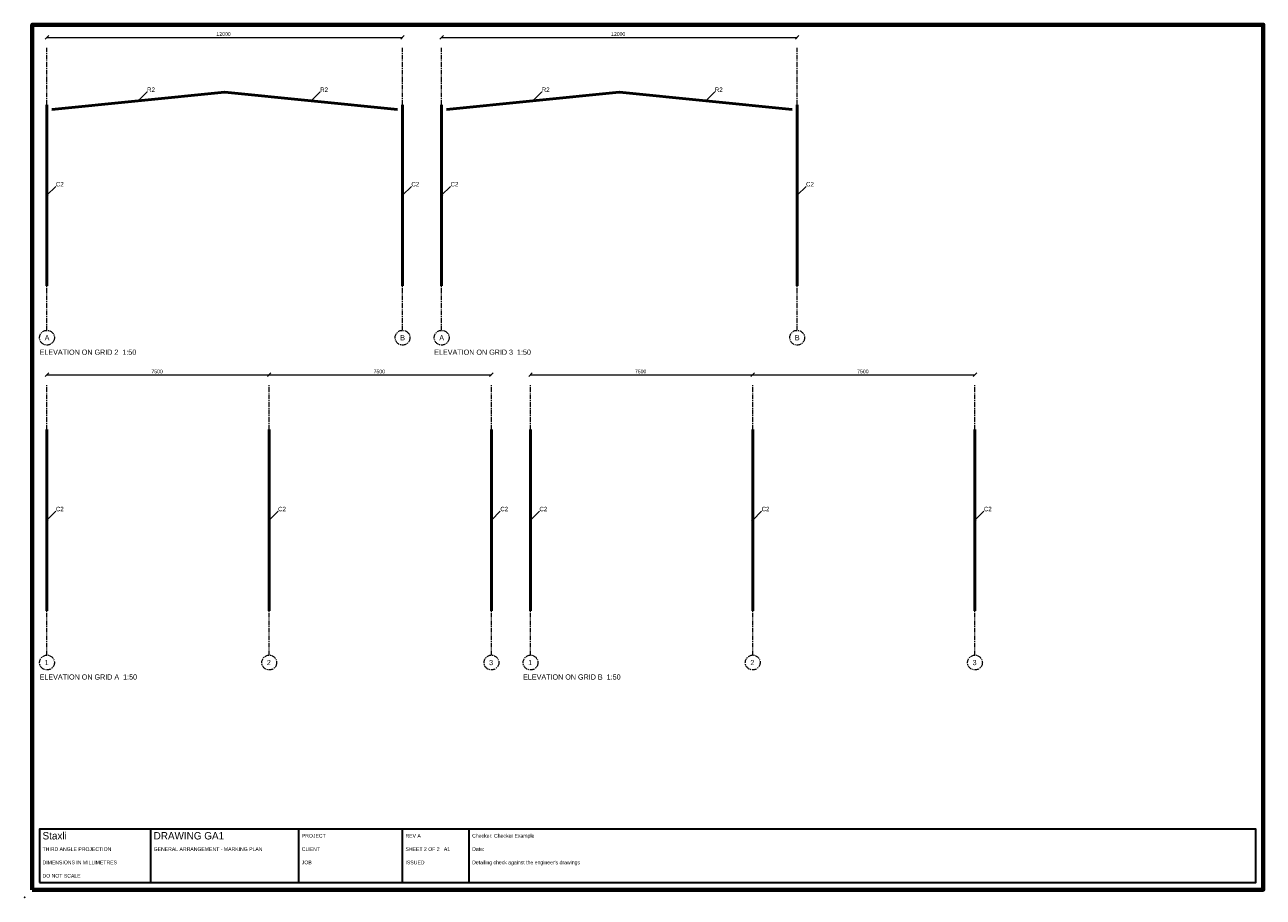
# Model space of a CAD drawing. Header units: millimetres. Extents: x 0 to 1697, y 0 to 589.
# Tile 2 of 2: x 861 to 1697, y 0 to 589. Entities that reach past the tile are written whole.
import ezdxf

# ---------------------------------------------------------------- set-up
doc = ezdxf.new("R2010")
doc.units = ezdxf.units.MM
doc.linetypes.add('CENTER', pattern=[5.08, 3.175, -0.635, 0.635, -0.635])
for name, color, linetype, lineweight in [('BORDER', 7, 'Continuous', 70), ('DIMENSION', 4, 'Continuous', 18), ('GRID', 1, 'CENTER', 18), ('LEADER', 4, 'Continuous', 18), ('TEXT', 2, 'Continuous', 25), ('TITLE', 7, 'Continuous', 35), ('VISIBLE', 7, 'Continuous', 50)]:
    doc.layers.add(name, color=color, linetype=linetype, lineweight=lineweight)
doc.layers.add('DIM_NOTES', color=8, linetype='Continuous', plot=False)

msp = doc.modelspace()

# ---------------------------------------------------------------- linework, layer by layer
at = {"layer": 'BORDER'}
msp.add_lwpolyline([(866, 5), (1697, 5), (1697, 589), (866, 589)], close=True, dxfattribs=at)
at = {"layer": 'DIM_NOTES'}
msp.add_point((861, 0), dxfattribs=at)
msp.add_point((861, 0), dxfattribs=at)
msp.add_point((861, 0), dxfattribs=at)
msp.add_point((861, 0), dxfattribs=at)
msp.add_point((861, 0), dxfattribs=at)
msp.add_point((861, 0), dxfattribs=at)
at = {"layer": 'DIMENSION'}
for points in [[(874.8, 579.3), (877.2, 581.7)], [(876, 580.5), (1116, 580.5)], [(1114.8, 579.3), (1117.2, 581.7)], [(1141.2, 579.3), (1143.6, 581.7)], [(1142.4, 580.5), (1382.4, 580.5)], [(1381.2, 579.3), (1383.6, 581.7)], [(874.8, 351.515), (877.2, 353.915)], [(876, 352.715), (1176, 352.715)], [(1024.8, 351.515), (1027.2, 353.915)], [(1174.8, 351.515), (1177.2, 353.915)], [(1201.2, 351.515), (1203.6, 353.915)], [(1202.4, 352.715), (1502.4, 352.715)], [(1351.2, 351.515), (1353.6, 353.915)], [(1501.2, 351.515), (1503.6, 353.915)]]:
    msp.add_lwpolyline(points, dxfattribs=at)
at = {"layer": 'GRID'}
for points in [[(876, 382.715), (876, 573.5)], [(1116, 382.715), (1116, 573.5)], [(1142.4, 382.715), (1142.4, 573.5)], [(1382.4, 382.715), (1382.4, 573.5)], [(876, 163.432), (876, 345.715)], [(1026, 163.432), (1026, 345.715)], [(1176, 163.432), (1176, 345.715)], [(1202.4, 163.432), (1202.4, 345.715)], [(1352.4, 163.432), (1352.4, 345.715)], [(1502.4, 163.432), (1502.4, 345.715)]]:
    msp.add_lwpolyline(points, dxfattribs=at)
for centre in [(876, 377.715), (1116, 377.715), (1142.4, 377.715), (1382.4, 377.715), (876, 158.432), (1026, 158.432), (1176, 158.432), (1202.4, 158.432), (1352.4, 158.432), (1502.4, 158.432)]:
    msp.add_circle(centre, 5, dxfattribs=at)
at = {"layer": 'LEADER'}
for points in [[(937.57, 537.672), (943.57, 543.672)], [(1054.43, 537.672), (1060.43, 543.672)], [(1203.97, 537.672), (1209.97, 543.672)], [(1320.83, 537.672), (1326.83, 543.672)], [(876, 473.856), (882, 479.856)], [(1116, 473.856), (1122, 479.856)], [(1142.4, 473.856), (1148.4, 479.856)], [(1382.4, 473.856), (1388.4, 479.856)], [(876, 254.573), (882, 260.573)], [(1026, 254.573), (1032, 260.573)], [(1176, 254.573), (1182, 260.573)], [(1202.4, 254.573), (1208.4, 260.573)], [(1352.4, 254.573), (1358.4, 260.573)], [(1502.4, 254.573), (1508.4, 260.573)]]:
    msp.add_lwpolyline(points, dxfattribs=at)
for centre in [(937.57, 537.672), (1054.43, 537.672), (1203.97, 537.672), (1320.83, 537.672), (876, 473.856), (1116, 473.856), (1142.4, 473.856), (1382.4, 473.856), (876, 254.573), (1026, 254.573), (1176, 254.573), (1202.4, 254.573), (1352.4, 254.573), (1502.4, 254.573)]:
    msp.add_circle(centre, 0.5, dxfattribs=at)
at = {"layer": 'TITLE'}
msp.add_lwpolyline([(871, 10), (1692, 10), (1692, 46), (871, 46)], close=True, dxfattribs=at)
for points in [[(946, 10), (946, 46)], [(1046, 10), (1046, 46)], [(1116, 10), (1116, 46)], [(1161, 10), (1161, 46)]]:
    msp.add_lwpolyline(points, dxfattribs=at)
at = {"layer": 'VISIBLE'}
for points in [[(879.29, 531.844), (995.85, 543.5)], [(1112.71, 531.844), (996.15, 543.5)], [(1145.69, 531.844), (1262.25, 543.5)], [(1379.11, 531.844), (1262.55, 543.5)], [(876, 412.715), (876, 534.998)], [(1116, 412.715), (1116, 534.998)], [(1142.4, 412.715), (1142.4, 534.998)], [(1382.4, 412.715), (1382.4, 534.998)], [(876, 193.432), (876, 315.715)], [(1026, 193.432), (1026, 315.715)], [(1176, 193.432), (1176, 315.715)], [(1202.4, 193.432), (1202.4, 315.715)], [(1352.4, 193.432), (1352.4, 315.715)], [(1502.4, 193.432), (1502.4, 315.715)]]:
    msp.add_lwpolyline(points, dxfattribs=at)

# ---------------------------------------------------------------- texts
at = {"layer": 'GRID'}
for s, p in [('A', (874.425, 375.965)), ('B', (1114.425, 375.965)), ('A', (1140.825, 375.965)), ('B', (1380.825, 375.965)), ('1', (874.425, 156.682)), ('2', (1024.425, 156.682)), ('3', (1174.425, 156.682)), ('1', (1200.825, 156.682)), ('2', (1350.825, 156.682)), ('3', (1500.825, 156.682))]:
    msp.add_text(s, height=3.5, dxfattribs=at).set_placement(p)
at = {"layer": 'TEXT'}
for s, height, p in [('12000', 2.5, (990.375, 581.5)), ('12000', 2.5, (1256.775, 581.5)), ('R2', 3, (943.57, 543.672)), ('R2', 3, (1060.43, 543.672)), ('R2', 3, (1209.97, 543.672)), ('R2', 3, (1326.83, 543.672)), ('C2', 3, (882, 479.856)), ('C2', 3, (1122, 479.856)), ('C2', 3, (1148.4, 479.856)), ('C2', 3, (1388.4, 479.856)), ('ELEVATION ON GRID 2  1:50', 3.5, (871, 366.215)), ('ELEVATION ON GRID 3  1:50', 3.5, (1137.4, 366.215)), ('7500', 2.5, (946.5, 353.715)), ('7500', 2.5, (1096.5, 353.715)), ('7500', 2.5, (1272.9, 353.715)), ('7500', 2.5, (1422.9, 353.715)), ('C2', 3, (882, 260.573)), ('C2', 3, (1032, 260.573)), ('C2', 3, (1182, 260.573)), ('C2', 3, (1208.4, 260.573)), ('C2', 3, (1358.4, 260.573)), ('C2', 3, (1508.4, 260.573)), ('ELEVATION ON GRID A  1:50', 3.5, (871, 146.932)), ('ELEVATION ON GRID B  1:50', 3.5, (1197.4, 146.932)), ('Staxli', 5, (873, 39)), ('DRAWING GA1', 5, (948, 39)), ('PROJECT', 2.5, (1048, 40.25)), ('REV A', 2.5, (1118, 40.25)), ('Checker: Checker Example', 2.5, (1163, 40.25)), ('THIRD ANGLE PROJECTION', 2.5, (873, 31.25)), ('GENERAL ARRANGEMENT - MARKING PLAN', 2.5, (948, 31.25)), ('CLIENT', 2.5, (1048, 31.25)), ('SHEET 2 OF 2   A1', 2.5, (1118, 31.25)), ('Date:', 2.5, (1163, 31.25)), ('DIMENSIONS IN MILLIMETRES', 2.5, (873, 22.25)), ('JOB', 2.5, (1048, 22.25)), ('ISSUED', 2.5, (1118, 22.25)), ("Detailing check against the engineer's drawings", 2.5, (1163, 22.25)), ('DO NOT SCALE', 2.5, (873, 13.25))]:
    msp.add_text(s, height=height, dxfattribs=at).set_placement(p)

doc.saveas('drawing.dxf')
